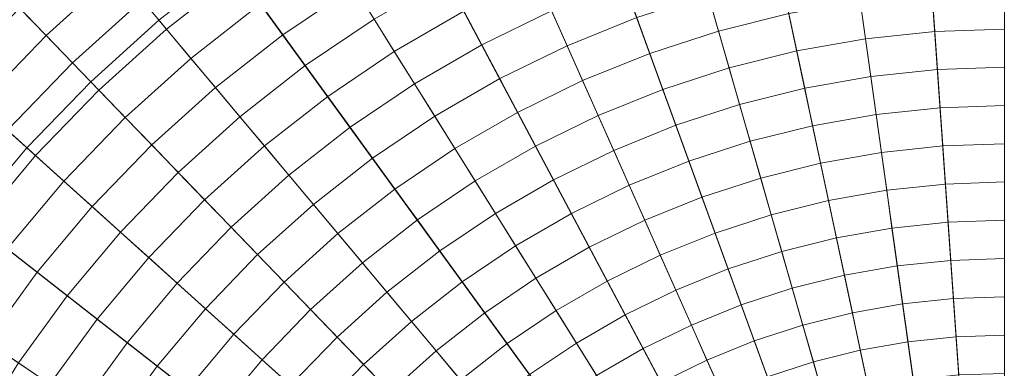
# Model space of a CAD drawing. Header units: centimetres. Extents: x -3.01 to 4.18, y -5.46 to 1.74.
# Tile 201 of 256: x -0.16 to 0.59, y -1.36 to -1.09. Entities that reach past the tile are written whole.
import ezdxf

# ---------------------------------------------------------------- set-up
doc = ezdxf.new("R2010")
doc.units = ezdxf.units.CM
doc.header["$LTSCALE"] = 2.54
doc.layers.add('Lucido design-1', color=7, linetype='Continuous')

# ---------------------------------------------------------------- blocks, each defined once
blk = doc.blocks.new('Gruppo-1')
at = {"color": 142, "linetype": 'Continuous', "lineweight": 9}
for points in [[(0.51664, -0.86346, 36.39157), (0.44727, -0.87075, 36.39157), (0.58636, -1.86046, 36.39157), (0.51664, -0.86346, 36.39157)], [(0.58636, -1.86046, 37.29882), (0.44727, -0.87075, 37.29882), (0.51664, -0.86346, 37.29882), (0.58636, -1.86046, 37.29882)], [(0.58636, -0.86103, 36.39157), (0.51664, -0.86346, 36.39157), (0.58636, -1.86046, 36.39157), (0.58636, -0.86103, 36.39157)], [(0.58636, -1.86046, 37.29882), (0.51664, -0.86346, 37.29882), (0.58636, -0.86103, 37.29882), (0.58636, -1.86046, 37.29882)], [(0.44727, -0.87075, 36.39157), (0.37857, -0.88287, 36.39157), (0.58636, -1.86046, 36.39157), (0.44727, -0.87075, 36.39157)], [(0.58636, -1.86046, 37.29882), (0.37857, -0.88287, 37.29882), (0.44727, -0.87075, 37.29882), (0.58636, -1.86046, 37.29882)], [(0.37857, -0.88287, 36.39157), (0.31088, -0.89974, 36.39157), (0.58636, -1.86046, 36.39157), (0.37857, -0.88287, 36.39157)], [(0.58636, -1.86046, 37.29882), (0.31088, -0.89974, 37.29882), (0.37857, -0.88287, 37.29882), (0.58636, -1.86046, 37.29882)], [(0.31088, -0.89974, 36.39157), (0.24453, -0.9213, 36.39157), (0.58636, -1.86046, 36.39157), (0.31088, -0.89974, 36.39157)], [(0.58636, -1.86046, 37.29882), (0.24453, -0.9213, 37.29882), (0.31088, -0.89974, 37.29882), (0.58636, -1.86046, 37.29882)], [(0.24453, -0.9213, 36.39157), (0.17985, -0.94743, 36.39157), (0.58636, -1.86046, 36.39157), (0.24453, -0.9213, 36.39157)], [(0.58636, -1.86046, 37.29882), (0.17985, -0.94743, 37.29882), (0.24453, -0.9213, 37.29882), (0.58636, -1.86046, 37.29882)], [(0.17985, -0.94743, 36.39157), (0.11715, -0.97801, 36.39157), (0.58636, -1.86046, 36.39157), (0.17985, -0.94743, 36.39157)], [(0.58636, -1.86046, 37.29882), (0.11715, -0.97801, 37.29882), (0.17985, -0.94743, 37.29882), (0.58636, -1.86046, 37.29882)], [(0.11715, -0.97801, 36.39157), (0.05674, -1.01289, 36.39157), (0.58636, -1.86046, 36.39157), (0.11715, -0.97801, 36.39157)], [(0.58636, -1.86046, 37.29882), (0.05674, -1.01289, 37.29882), (0.11715, -0.97801, 37.29882), (0.58636, -1.86046, 37.29882)], [(0.05674, -1.01289, 36.39157), (-0.00109, -1.0519, 36.39157), (0.58636, -1.86046, 36.39157), (0.05674, -1.01289, 36.39157)], [(0.58636, -1.86046, 37.29882), (-0.00109, -1.0519, 37.29882), (0.05674, -1.01289, 37.29882), (0.58636, -1.86046, 37.29882)], [(-0.00109, -1.0519, 36.39157), (-0.05606, -1.09485, 36.39157), (0.58636, -1.86046, 36.39157), (-0.00109, -1.0519, 36.39157)], [(-0.00109, -1.0519, 37.29882), (-0.05606, -1.09485, 37.29882), (-0.05606, -1.09485, 36.39157), (-0.00109, -1.0519, 36.39157), (-0.00109, -1.0519, 37.29882)], [(0.58636, -1.86046, 37.29882), (-0.05606, -1.09485, 37.29882), (-0.00109, -1.0519, 37.29882), (0.58636, -1.86046, 37.29882)], [(-0.05606, -1.09485, 36.39157), (-0.1079, -1.14153, 36.39157), (0.58636, -1.86046, 36.39157), (-0.05606, -1.09485, 36.39157)], [(-0.05606, -1.09485, 37.29882), (-0.1079, -1.14153, 37.29882), (-0.1079, -1.14153, 36.39157), (-0.05606, -1.09485, 36.39157), (-0.05606, -1.09485, 37.29882)], [(0.58636, -1.86046, 37.29882), (-0.1079, -1.14153, 37.29882), (-0.05606, -1.09485, 37.29882), (0.58636, -1.86046, 37.29882)], [(-0.1079, -1.14153, 36.39157), (-0.15636, -1.19171, 36.39157), (0.58636, -1.86046, 36.39157), (-0.1079, -1.14153, 36.39157)], [(-0.1079, -1.14153, 37.29882), (-0.15636, -1.19171, 37.29882), (-0.15636, -1.19171, 36.39157), (-0.1079, -1.14153, 36.39157), (-0.1079, -1.14153, 37.29882)], [(0.58636, -1.86046, 37.29882), (-0.15636, -1.19171, 37.29882), (-0.1079, -1.14153, 37.29882), (0.58636, -1.86046, 37.29882)], [(-0.15636, -1.19171, 36.39157), (-0.2012, -1.24515, 36.39157), (0.58636, -1.86046, 36.39157), (-0.15636, -1.19171, 36.39157)], [(-0.15636, -1.19171, 37.29882), (-0.2012, -1.24515, 37.29882), (-0.2012, -1.24515, 36.39157), (-0.15636, -1.19171, 36.39157), (-0.15636, -1.19171, 37.29882)], [(0.58636, -1.86046, 37.29882), (-0.2012, -1.24515, 37.29882), (-0.15636, -1.19171, 37.29882), (0.58636, -1.86046, 37.29882)], [(-0.2012, -1.24515, 36.39157), (-0.24221, -1.30158, 36.39157), (0.58636, -1.86046, 36.39157), (-0.2012, -1.24515, 36.39157)], [(0.58636, -1.86046, 37.29882), (-0.24221, -1.30158, 37.29882), (-0.2012, -1.24515, 37.29882), (0.58636, -1.86046, 37.29882)], [(-0.24221, -1.30158, 36.39157), (-0.27917, -1.36074, 36.39157), (0.58636, -1.86046, 36.39157), (-0.24221, -1.30158, 36.39157)], [(0.58636, -1.86046, 37.29882), (-0.27917, -1.36074, 37.29882), (-0.24221, -1.30158, 37.29882), (0.58636, -1.86046, 37.29882)]]:
    blk.add_polyline3d(points, dxfattribs=at)
for points in [[(0.58636, 1.73817, 37.29766), (0.33533, 1.7294, 37.29766), (0.58621, -1.8583, 37.29766), (0.58636, -1.8583, 37.29766)], [(0.33533, 1.7294, 37.29766), (0.08553, 1.70314, 37.29766), (0.58606, -1.85832, 37.29766), (0.58621, -1.8583, 37.29766)], [(0.08553, 1.70314, 37.29766), (-0.16184, 1.65953, 37.29766), (0.58591, -1.85835, 37.29766), (0.58606, -1.85832, 37.29766)], [(-0.16184, 1.65953, 37.29766), (-0.40555, 1.59876, 37.29766), (0.58577, -1.85838, 37.29766), (0.58591, -1.85835, 37.29766)], [(-0.40555, 1.59876, 37.29766), (-0.64444, 1.52114, 37.29766), (0.58562, -1.85843, 37.29766), (0.58577, -1.85838, 37.29766)], [(-0.64444, 1.52114, 37.29766), (-0.87733, 1.42705, 37.29766), (0.58548, -1.85849, 37.29766), (0.58562, -1.85843, 37.29766)], [(-0.87733, 1.42705, 37.29766), (-1.10309, 1.31694, 37.29766), (0.58535, -1.85855, 37.29766), (0.58548, -1.85849, 37.29766)], [(-1.10309, 1.31694, 37.29766), (-1.32062, 1.19135, 37.29766), (0.58522, -1.85863, 37.29766), (0.58535, -1.85855, 37.29766)], [(-1.32062, 1.19135, 37.29766), (-1.52886, 1.05089, 37.29766), (0.58509, -1.85871, 37.29766), (0.58522, -1.85863, 37.29766)], [(-1.52886, 1.05089, 37.29766), (-1.72679, 0.89625, 37.29766), (0.58497, -1.8588, 37.29766), (0.58509, -1.85871, 37.29766)], [(-1.72679, 0.89625, 37.29766), (-1.91345, 0.72817, 37.29766), (0.58486, -1.85891, 37.29766), (0.58497, -1.8588, 37.29766)], [(-1.91345, 0.72817, 37.29766), (-2.08794, 0.54749, 37.29766), (0.58475, -1.85901, 37.29766), (0.58486, -1.85891, 37.29766)], [(-2.08794, 0.54749, 37.29766), (-2.24939, 0.35507, 37.29766), (0.58466, -1.85913, 37.29766), (0.58475, -1.85901, 37.29766)], [(-2.24939, 0.35507, 37.29766), (-2.39704, 0.15187, 37.29766), (0.58457, -1.85925, 37.29766), (0.58466, -1.85913, 37.29766)], [(-2.39704, 0.15187, 37.29766), (-2.53014, -0.06115, 37.29766), (0.58449, -1.85938, 37.29766), (0.58457, -1.85925, 37.29766)], [(-2.53014, -0.06115, 37.29766), (-2.64806, -0.28293, 37.29766), (0.58442, -1.85951, 37.29766), (0.58449, -1.85938, 37.29766)], [(-2.64806, -0.28293, 37.29766), (-2.75023, -0.51239, 37.29766), (0.58436, -1.85965, 37.29766), (0.58442, -1.85951, 37.29766)], [(-2.75023, -0.51239, 37.29766), (-2.83614, -0.74842, 37.29766), (0.58431, -1.85979, 37.29766), (0.58436, -1.85965, 37.29766)], [(-2.83614, -0.74842, 37.29766), (-2.90537, -0.98987, 37.29766), (0.58426, -1.85994, 37.29766), (0.58431, -1.85979, 37.29766)], [(-2.90537, -0.98987, 37.29766), (-2.95759, -1.23557, 37.29766), (0.58423, -1.86009, 37.29766), (0.58426, -1.85994, 37.29766)], [(-0.08746, -1.05743, 38.32176), (-0.14183, -1.10639, 38.32176), (-0.16188, -1.08563, 38.31751), (-0.10601, -1.03532, 38.31751)], [(0.00416, -1.05913, 38.32997), (-0.05032, -1.10169, 38.32997), (-0.0689, -1.07956, 38.32591), (-0.01283, -1.03575, 38.32591)], [(0.09212, -1.06951, 38.33777), (0.03815, -1.10591, 38.33777), (0.02115, -1.08251, 38.33392), (0.07679, -1.04498, 38.33392)], [(-0.0689, -1.07956, 38.32591), (-0.12177, -1.12717, 38.32591), (-0.14183, -1.10639, 38.32176), (-0.08746, -1.05743, 38.32176)], [(0.02115, -1.08251, 38.33392), (-0.03174, -1.12383, 38.33392), (-0.05032, -1.10169, 38.32997), (0.00416, -1.05913, 38.32997)], [(0.24233, -1.08775, 38.34873), (0.18926, -1.11363, 38.34873), (0.17567, -1.08806, 38.34518), (0.23055, -1.06129, 38.34518)], [(0.42255, -1.08979, 38.35553), (0.36919, -1.1031, 38.35553), (0.3612, -1.07524, 38.35218), (0.41652, -1.06144, 38.35218)], [(0.10745, -1.09404, 38.34153), (0.05515, -1.12932, 38.34153), (0.03815, -1.10591, 38.33777), (0.09212, -1.06951, 38.33777)], [(0.17567, -1.08806, 38.34518), (0.12279, -1.11859, 38.34518), (0.10745, -1.09404, 38.34153), (0.16208, -1.0625, 38.34153)], [(0.30698, -1.09286, 38.35218), (0.25411, -1.11422, 38.35218), (0.24233, -1.08775, 38.34873), (0.29707, -1.06563, 38.34873)], [(0.36919, -1.1031, 38.35553), (0.31689, -1.12009, 38.35553), (0.30698, -1.09286, 38.35218), (0.3612, -1.07524, 38.35218)], [(0.53342, -1.10342, 38.35878), (0.48074, -1.10896, 38.35878), (0.47671, -1.08024, 38.35553), (0.5314, -1.0745, 38.35553)], [(0.58636, -1.10157, 38.35878), (0.53342, -1.10342, 38.35878), (0.5314, -1.0745, 38.35553), (0.58636, -1.07258, 38.35553)], [(-0.05032, -1.10169, 38.32997), (-0.1017, -1.14795, 38.32997), (-0.12177, -1.12717, 38.32591), (-0.0689, -1.07956, 38.32591)], [(0.03815, -1.10591, 38.33777), (-0.01315, -1.14599, 38.33777), (-0.03174, -1.12383, 38.33392), (0.02115, -1.08251, 38.33392)], [(0.48074, -1.10896, 38.35878), (0.42858, -1.11815, 38.35878), (0.42255, -1.08979, 38.35553), (0.47671, -1.08024, 38.35553)], [(-0.14183, -1.10639, 38.32176), (-0.19266, -1.15903, 38.32176), (-0.21411, -1.13971, 38.31751), (-0.16188, -1.08563, 38.31751)], [(0.18926, -1.11363, 38.34873), (0.13813, -1.14315, 38.34873), (0.12279, -1.11859, 38.34518), (0.17567, -1.08806, 38.34518)], [(0.25411, -1.11422, 38.35218), (0.20286, -1.13921, 38.35218), (0.18926, -1.11363, 38.34873), (0.24233, -1.08775, 38.34873)], [(0.42858, -1.11815, 38.35878), (0.37718, -1.13097, 38.35878), (0.36919, -1.1031, 38.35553), (0.42255, -1.08979, 38.35553)], [(0.12279, -1.11859, 38.34518), (0.07217, -1.15273, 38.34518), (0.05515, -1.12932, 38.34153), (0.10745, -1.09404, 38.34153)], [(0.31689, -1.12009, 38.35553), (0.2659, -1.14069, 38.35553), (0.25411, -1.11422, 38.35218), (0.30698, -1.09286, 38.35218)], [(-0.12177, -1.12717, 38.32591), (-0.1712, -1.17835, 38.32591), (-0.19266, -1.15903, 38.32176), (-0.14183, -1.10639, 38.32176)], [(-0.03174, -1.12383, 38.33392), (-0.08162, -1.16874, 38.33392), (-0.1017, -1.14795, 38.32997), (-0.05032, -1.10169, 38.32997)], [(0.05515, -1.12932, 38.34153), (0.00545, -1.16815, 38.34153), (-0.01315, -1.14599, 38.33777), (0.03815, -1.10591, 38.33777)], [(0.37718, -1.13097, 38.35878), (0.32681, -1.14734, 38.35878), (0.31689, -1.12009, 38.35553), (0.36919, -1.1031, 38.35553)], [(0.53545, -1.13235, 38.36193), (0.48478, -1.13768, 38.36193), (0.48074, -1.10896, 38.35878), (0.53342, -1.10342, 38.35878)], [(0.58636, -1.13058, 38.36193), (0.53545, -1.13235, 38.36193), (0.53342, -1.10342, 38.35878), (0.58636, -1.10157, 38.35878)], [(0.20286, -1.13921, 38.35218), (0.15349, -1.16772, 38.35218), (0.13813, -1.14315, 38.34873), (0.18926, -1.11363, 38.34873)], [(0.2659, -1.14069, 38.35553), (0.21647, -1.1648, 38.35553), (0.20286, -1.13921, 38.35218), (0.25411, -1.11422, 38.35218)], [(0.48478, -1.13768, 38.36193), (0.43461, -1.14653, 38.36193), (0.42858, -1.11815, 38.35878), (0.48074, -1.10896, 38.35878)], [(0.13813, -1.14315, 38.34873), (0.08919, -1.17616, 38.34873), (0.07217, -1.15273, 38.34518), (0.12279, -1.11859, 38.34518)], [(0.32681, -1.14734, 38.35878), (0.27769, -1.16718, 38.35878), (0.2659, -1.14069, 38.35553), (0.31689, -1.12009, 38.35553)], [(0.43461, -1.14653, 38.36193), (0.38518, -1.15885, 38.36193), (0.37718, -1.13097, 38.35878), (0.42858, -1.11815, 38.35878)], [(-0.1017, -1.14795, 38.32997), (-0.14973, -1.19768, 38.32997), (-0.1712, -1.17835, 38.32591), (-0.12177, -1.12717, 38.32591)], [(-0.01315, -1.14599, 38.33777), (-0.06153, -1.18955, 38.33777), (-0.08162, -1.16874, 38.33392), (-0.03174, -1.12383, 38.33392)], [(0.07217, -1.15273, 38.34518), (0.02405, -1.19033, 38.34518), (0.00545, -1.16815, 38.34153), (0.05515, -1.12932, 38.34153)], [(0.38518, -1.15885, 38.36193), (0.33673, -1.17459, 38.36193), (0.32681, -1.14734, 38.35878), (0.37718, -1.13097, 38.35878)], [(0.53747, -1.1613, 38.36498), (0.48882, -1.16641, 38.36498), (0.48478, -1.13768, 38.36193), (0.53545, -1.13235, 38.36193)], [(0.58636, -1.15959, 38.36498), (0.53747, -1.1613, 38.36498), (0.53545, -1.13235, 38.36193), (0.58636, -1.13058, 38.36193)], [(0.15349, -1.16772, 38.35218), (0.10622, -1.1996, 38.35218), (0.08919, -1.17616, 38.34873), (0.13813, -1.14315, 38.34873)], [(0.21647, -1.1648, 38.35553), (0.16885, -1.1923, 38.35553), (0.15349, -1.16772, 38.35218), (0.20286, -1.13921, 38.35218)], [(0.27769, -1.16718, 38.35878), (0.23008, -1.1904, 38.35878), (0.21647, -1.1648, 38.35553), (0.2659, -1.14069, 38.35553)], [(0.48882, -1.16641, 38.36498), (0.44064, -1.17491, 38.36498), (0.43461, -1.14653, 38.36193), (0.48478, -1.13768, 38.36193)], [(-0.08162, -1.16874, 38.33392), (-0.12825, -1.21703, 38.33392), (-0.14973, -1.19768, 38.32997), (-0.1017, -1.14795, 38.32997)], [(0.00545, -1.16815, 38.34153), (-0.04143, -1.21036, 38.34153), (-0.06153, -1.18955, 38.33777), (-0.01315, -1.14599, 38.33777)], [(0.33673, -1.17459, 38.36193), (0.28949, -1.19368, 38.36193), (0.27769, -1.16718, 38.35878), (0.32681, -1.14734, 38.35878)], [(0.44064, -1.17491, 38.36498), (0.39318, -1.18674, 38.36498), (0.38518, -1.15885, 38.36193), (0.43461, -1.14653, 38.36193)], [(0.08919, -1.17616, 38.34873), (0.04267, -1.21251, 38.34873), (0.02405, -1.19033, 38.34518), (0.07217, -1.15273, 38.34518)], [(0.39318, -1.18674, 38.36498), (0.34665, -1.20186, 38.36498), (0.33673, -1.17459, 38.36193), (0.38518, -1.15885, 38.36193)], [(0.58636, -1.18862, 38.36793), (0.5395, -1.19026, 38.36793), (0.53747, -1.1613, 38.36498), (0.58636, -1.15959, 38.36498)], [(0.23008, -1.1904, 38.35878), (0.18421, -1.21689, 38.35878), (0.16885, -1.1923, 38.35553), (0.21647, -1.1648, 38.35553)], [(0.49286, -1.19516, 38.36793), (0.44668, -1.2033, 38.36793), (0.44064, -1.17491, 38.36498), (0.48882, -1.16641, 38.36498)], [(0.5395, -1.19026, 38.36793), (0.49286, -1.19516, 38.36793), (0.48882, -1.16641, 38.36498), (0.53747, -1.1613, 38.36498)], [(-0.06153, -1.18955, 38.33777), (-0.10675, -1.23638, 38.33777), (-0.12825, -1.21703, 38.33392), (-0.08162, -1.16874, 38.33392)], [(0.02405, -1.19033, 38.34518), (-0.02132, -1.23118, 38.34518), (-0.04143, -1.21036, 38.34153), (0.00545, -1.16815, 38.34153)], [(0.16885, -1.1923, 38.35553), (0.12325, -1.22305, 38.35553), (0.10622, -1.1996, 38.35218), (0.15349, -1.16772, 38.35218)], [(0.28949, -1.19368, 38.36193), (0.2437, -1.21601, 38.36193), (0.23008, -1.1904, 38.35878), (0.27769, -1.16718, 38.35878)], [(-0.14973, -1.19768, 38.32997), (-0.19417, -1.25064, 38.32997), (-0.21694, -1.23286, 38.32591), (-0.1712, -1.17835, 38.32591)], [(0.10622, -1.1996, 38.35218), (0.06129, -1.2347, 38.35218), (0.04267, -1.21251, 38.34873), (0.08919, -1.17616, 38.34873)], [(0.34665, -1.20186, 38.36498), (0.30129, -1.22019, 38.36498), (0.28949, -1.19368, 38.36193), (0.33673, -1.17459, 38.36193)], [(0.44668, -1.2033, 38.36793), (0.40118, -1.21465, 38.36793), (0.39318, -1.18674, 38.36498), (0.44064, -1.17491, 38.36498)], [(-0.04143, -1.21036, 38.34153), (-0.08525, -1.25574, 38.34153), (-0.10675, -1.23638, 38.33777), (-0.06153, -1.18955, 38.33777)], [(0.40118, -1.21465, 38.36793), (0.35658, -1.22914, 38.36793), (0.34665, -1.20186, 38.36498), (0.39318, -1.18674, 38.36498)], [(0.58636, -1.21766, 38.37078), (0.54152, -1.21922, 38.37078), (0.5395, -1.19026, 38.36793), (0.58636, -1.18862, 38.36793)], [(0.04267, -1.21251, 38.34873), (-0.00121, -1.25202, 38.34873), (-0.02132, -1.23118, 38.34518), (0.02405, -1.19033, 38.34518)], [(0.18421, -1.21689, 38.35878), (0.1403, -1.24651, 38.35878), (0.12325, -1.22305, 38.35553), (0.16885, -1.1923, 38.35553)], [(0.2437, -1.21601, 38.36193), (0.19958, -1.24148, 38.36193), (0.18421, -1.21689, 38.35878), (0.23008, -1.1904, 38.35878)], [(0.30129, -1.22019, 38.36498), (0.25732, -1.24163, 38.36498), (0.2437, -1.21601, 38.36193), (0.28949, -1.19368, 38.36193)], [(0.4969, -1.22391, 38.37078), (0.45271, -1.2317, 38.37078), (0.44668, -1.2033, 38.36793), (0.49286, -1.19516, 38.36793)], [(0.54152, -1.21922, 38.37078), (0.4969, -1.22391, 38.37078), (0.49286, -1.19516, 38.36793), (0.5395, -1.19026, 38.36793)], [(-0.12825, -1.21703, 38.33392), (-0.17139, -1.26844, 38.33392), (-0.19417, -1.25064, 38.32997), (-0.14973, -1.19768, 38.32997)], [(0.12325, -1.22305, 38.35553), (0.07992, -1.25691, 38.35553), (0.06129, -1.2347, 38.35218), (0.10622, -1.1996, 38.35218)], [(0.35658, -1.22914, 38.36793), (0.3131, -1.2467, 38.36793), (0.30129, -1.22019, 38.36498), (0.34665, -1.20186, 38.36498)], [(0.45271, -1.2317, 38.37078), (0.40918, -1.24256, 38.37078), (0.40118, -1.21465, 38.36793), (0.44668, -1.2033, 38.36793)], [(-0.02132, -1.23118, 38.34518), (-0.06374, -1.27511, 38.34518), (-0.08525, -1.25574, 38.34153), (-0.04143, -1.21036, 38.34153)], [(-0.10675, -1.23638, 38.33777), (-0.1486, -1.28625, 38.33777), (-0.17139, -1.26844, 38.33392), (-0.12825, -1.21703, 38.33392)], [(0.06129, -1.2347, 38.35218), (0.01892, -1.27286, 38.35218), (-0.00121, -1.25202, 38.34873), (0.04267, -1.21251, 38.34873)], [(0.19958, -1.24148, 38.36193), (0.15735, -1.26997, 38.36193), (0.1403, -1.24651, 38.35878), (0.18421, -1.21689, 38.35878)], [(0.25732, -1.24163, 38.36498), (0.21496, -1.26609, 38.36498), (0.19958, -1.24148, 38.36193), (0.2437, -1.21601, 38.36193)], [(0.40918, -1.24256, 38.37078), (0.36651, -1.25642, 38.37078), (0.35658, -1.22914, 38.36793), (0.40118, -1.21465, 38.36793)], [(0.54355, -1.2482, 38.37352), (0.50094, -1.25268, 38.37352), (0.4969, -1.22391, 38.37078), (0.54152, -1.21922, 38.37078)], [(0.58636, -1.2467, 38.37352), (0.54355, -1.2482, 38.37352), (0.54152, -1.21922, 38.37078), (0.58636, -1.21766, 38.37078)], [(0.1403, -1.24651, 38.35878), (0.09856, -1.27912, 38.35878), (0.07992, -1.25691, 38.35553), (0.12325, -1.22305, 38.35553)], [(0.3131, -1.2467, 38.36793), (0.27095, -1.26726, 38.36793), (0.25732, -1.24163, 38.36498), (0.30129, -1.22019, 38.36498)], [(0.50094, -1.25268, 38.37352), (0.45875, -1.26011, 38.37352), (0.45271, -1.2317, 38.37078), (0.4969, -1.22391, 38.37078)], [(-0.00121, -1.25202, 38.34873), (-0.04222, -1.29448, 38.34873), (-0.06374, -1.27511, 38.34518), (-0.02132, -1.23118, 38.34518)], [(0.36651, -1.25642, 38.37078), (0.32491, -1.27323, 38.37078), (0.3131, -1.2467, 38.36793), (0.35658, -1.22914, 38.36793)], [(0.45875, -1.26011, 38.37352), (0.41719, -1.27048, 38.37352), (0.40918, -1.24256, 38.37078), (0.45271, -1.2317, 38.37078)], [(-2.95759, -1.23557, 37.29766), (-2.99255, -1.4843, 37.29766), (0.58421, -1.86023, 37.29766), (0.58423, -1.86009, 37.29766)], [(-0.08525, -1.25574, 38.34153), (-0.1258, -1.30406, 38.34153), (-0.1486, -1.28625, 38.33777), (-0.10675, -1.23638, 38.33777)], [(0.07992, -1.25691, 38.35553), (0.03905, -1.2937, 38.35553), (0.01892, -1.27286, 38.35218), (0.06129, -1.2347, 38.35218)], [(0.21496, -1.26609, 38.36498), (0.1744, -1.29345, 38.36498), (0.15735, -1.26997, 38.36193), (0.19958, -1.24148, 38.36193)], [(0.27095, -1.26726, 38.36793), (0.23034, -1.29071, 38.36793), (0.21496, -1.26609, 38.36498), (0.25732, -1.24163, 38.36498)], [(0.15735, -1.26997, 38.36193), (0.1172, -1.30134, 38.36193), (0.09856, -1.27912, 38.35878), (0.1403, -1.24651, 38.35878)], [(0.32491, -1.27323, 38.37078), (0.28458, -1.2929, 38.37078), (0.27095, -1.26726, 38.36793), (0.3131, -1.2467, 38.36793)], [(0.41719, -1.27048, 38.37352), (0.37644, -1.28372, 38.37352), (0.36651, -1.25642, 38.37078), (0.40918, -1.24256, 38.37078)], [(0.54557, -1.27718, 38.37617), (0.50499, -1.28145, 38.37617), (0.50094, -1.25268, 38.37352), (0.54355, -1.2482, 38.37352)], [(0.58636, -1.27576, 38.37617), (0.54557, -1.27718, 38.37617), (0.54355, -1.2482, 38.37352), (0.58636, -1.2467, 38.37352)], [(-0.06374, -1.27511, 38.34518), (-0.10299, -1.32188, 38.34518), (-0.1258, -1.30406, 38.34153), (-0.08525, -1.25574, 38.34153)], [(0.01892, -1.27286, 38.35218), (-0.02069, -1.31387, 38.35218), (-0.04222, -1.29448, 38.34873), (-0.00121, -1.25202, 38.34873)], [(0.37644, -1.28372, 38.37352), (0.33672, -1.29976, 38.37352), (0.32491, -1.27323, 38.37078), (0.36651, -1.25642, 38.37078)], [(0.50499, -1.28145, 38.37617), (0.46479, -1.28854, 38.37617), (0.45875, -1.26011, 38.37352), (0.50094, -1.25268, 38.37352)], [(0.09856, -1.27912, 38.35878), (0.05919, -1.31456, 38.35878), (0.03905, -1.2937, 38.35553), (0.07992, -1.25691, 38.35553)], [(0.46479, -1.28854, 38.37617), (0.4252, -1.29841, 38.37617), (0.41719, -1.27048, 38.37352), (0.45875, -1.26011, 38.37352)], [(-0.1486, -1.28625, 38.33777), (-0.18686, -1.33891, 38.33777), (-0.21084, -1.32274, 38.33392), (-0.17139, -1.26844, 38.33392)], [(0.1744, -1.29345, 38.36498), (0.13585, -1.32356, 38.36498), (0.1172, -1.30134, 38.36193), (0.15735, -1.26997, 38.36193)], [(0.23034, -1.29071, 38.36793), (0.19146, -1.31693, 38.36793), (0.1744, -1.29345, 38.36498), (0.21496, -1.26609, 38.36498)], [(0.28458, -1.2929, 38.37078), (0.24573, -1.31533, 38.37078), (0.23034, -1.29071, 38.36793), (0.27095, -1.26726, 38.36793)], [(0.4252, -1.29841, 38.37617), (0.38638, -1.31102, 38.37617), (0.37644, -1.28372, 38.37352), (0.41719, -1.27048, 38.37352)], [(-0.04222, -1.29448, 38.34873), (-0.08017, -1.33971, 38.34873), (-0.10299, -1.32188, 38.34518), (-0.06374, -1.27511, 38.34518)], [(0.03905, -1.2937, 38.35553), (0.00085, -1.33326, 38.35553), (-0.02069, -1.31387, 38.35218), (0.01892, -1.27286, 38.35218)], [(0.1172, -1.30134, 38.36193), (0.07934, -1.33543, 38.36193), (0.05919, -1.31456, 38.35878), (0.09856, -1.27912, 38.35878)], [(0.33672, -1.29976, 38.37352), (0.29822, -1.31854, 38.37352), (0.28458, -1.2929, 38.37078), (0.32491, -1.27323, 38.37078)], [(0.5476, -1.30618, 38.37871), (0.50903, -1.31023, 38.37871), (0.50499, -1.28145, 38.37617), (0.54557, -1.27718, 38.37617)], [(0.58636, -1.30482, 38.37871), (0.5476, -1.30618, 38.37871), (0.54557, -1.27718, 38.37617), (0.58636, -1.27576, 38.37617)], [(-0.1258, -1.30406, 38.34153), (-0.16288, -1.35509, 38.34153), (-0.18686, -1.33891, 38.33777), (-0.1486, -1.28625, 38.33777)], [(0.38638, -1.31102, 38.37617), (0.34854, -1.32631, 38.37617), (0.33672, -1.29976, 38.37352), (0.37644, -1.28372, 38.37352)], [(0.50903, -1.31023, 38.37871), (0.47084, -1.31697, 38.37871), (0.46479, -1.28854, 38.37617), (0.50499, -1.28145, 38.37617)], [(0.05919, -1.31456, 38.35878), (0.0224, -1.35266, 38.35878), (0.00085, -1.33326, 38.35553), (0.03905, -1.2937, 38.35553)], [(0.19146, -1.31693, 38.36793), (0.15451, -1.3458, 38.36793), (0.13585, -1.32356, 38.36498), (0.1744, -1.29345, 38.36498)], [(0.24573, -1.31533, 38.37078), (0.20853, -1.34042, 38.37078), (0.19146, -1.31693, 38.36793), (0.23034, -1.29071, 38.36793)], [(0.29822, -1.31854, 38.37352), (0.26112, -1.33996, 38.37352), (0.24573, -1.31533, 38.37078), (0.28458, -1.2929, 38.37078)], [(0.47084, -1.31697, 38.37871), (0.43321, -1.32635, 38.37871), (0.4252, -1.29841, 38.37617), (0.46479, -1.28854, 38.37617)], [(-0.02069, -1.31387, 38.35218), (-0.05734, -1.35755, 38.35218), (-0.08017, -1.33971, 38.34873), (-0.04222, -1.29448, 38.34873)], [(0.13585, -1.32356, 38.36498), (0.0995, -1.3563, 38.36498), (0.07934, -1.33543, 38.36193), (0.1172, -1.30134, 38.36193)], [(0.34854, -1.32631, 38.37617), (0.31186, -1.3442, 38.37617), (0.29822, -1.31854, 38.37352), (0.33672, -1.29976, 38.37352)], [(0.43321, -1.32635, 38.37871), (0.39632, -1.33833, 38.37871), (0.38638, -1.31102, 38.37617), (0.4252, -1.29841, 38.37617)], [(-0.10299, -1.32188, 38.34518), (-0.13888, -1.37128, 38.34518), (-0.16288, -1.35509, 38.34153), (-0.1258, -1.30406, 38.34153)], [(0.54963, -1.33518, 38.38116), (0.51308, -1.33902, 38.38116), (0.50903, -1.31023, 38.37871), (0.5476, -1.30618, 38.37871)], [(0.58636, -1.3339, 38.38116), (0.54963, -1.33518, 38.38116), (0.5476, -1.30618, 38.37871), (0.58636, -1.30482, 38.37871)], [(0.00085, -1.33326, 38.35553), (-0.0345, -1.37539, 38.35553), (-0.05734, -1.35755, 38.35218), (-0.02069, -1.31387, 38.35218)], [(0.07934, -1.33543, 38.36193), (0.04395, -1.37207, 38.36193), (0.0224, -1.35266, 38.35878), (0.05919, -1.31456, 38.35878)], [(0.26112, -1.33996, 38.37352), (0.2256, -1.36392, 38.37352), (0.20853, -1.34042, 38.37078), (0.24573, -1.31533, 38.37078)], [(0.39632, -1.33833, 38.37871), (0.36036, -1.35286, 38.37871), (0.34854, -1.32631, 38.37617), (0.38638, -1.31102, 38.37617)], [(0.51308, -1.33902, 38.38116), (0.47688, -1.3454, 38.38116), (0.47084, -1.31697, 38.37871), (0.50903, -1.31023, 38.37871)], [(-0.08017, -1.33971, 38.34873), (-0.11487, -1.38747, 38.34873), (-0.13888, -1.37128, 38.34518), (-0.10299, -1.32188, 38.34518)], [(0.15451, -1.3458, 38.36793), (0.11966, -1.37718, 38.36793), (0.0995, -1.3563, 38.36498), (0.13585, -1.32356, 38.36498)], [(0.20853, -1.34042, 38.37078), (0.17317, -1.36804, 38.37078), (0.15451, -1.3458, 38.36793), (0.19146, -1.31693, 38.36793)], [(0.31186, -1.3442, 38.37617), (0.27652, -1.3646, 38.37617), (0.26112, -1.33996, 38.37352), (0.29822, -1.31854, 38.37352)], [(0.47688, -1.3454, 38.38116), (0.44122, -1.35429, 38.38116), (0.43321, -1.32635, 38.37871), (0.47084, -1.31697, 38.37871)], [(0.36036, -1.35286, 38.37871), (0.3255, -1.36986, 38.37871), (0.31186, -1.3442, 38.37617), (0.34854, -1.32631, 38.37617)], [(0.44122, -1.35429, 38.38116), (0.40627, -1.36565, 38.38116), (0.39632, -1.33833, 38.37871), (0.43321, -1.32635, 38.37871)], [(0.0224, -1.35266, 38.35878), (-0.01165, -1.39324, 38.35878), (-0.0345, -1.37539, 38.35553), (0.00085, -1.33326, 38.35553)], [(0.0995, -1.3563, 38.36498), (0.06551, -1.39149, 38.36498), (0.04395, -1.37207, 38.36193), (0.07934, -1.33543, 38.36193)], [(0.40627, -1.36565, 38.38116), (0.37219, -1.37942, 38.38116), (0.36036, -1.35286, 38.37871), (0.39632, -1.33833, 38.37871)], [(0.51712, -1.36782, 38.3835), (0.48293, -1.37385, 38.3835), (0.47688, -1.3454, 38.38116), (0.51308, -1.33902, 38.38116)], [(0.55166, -1.36419, 38.3835), (0.51712, -1.36782, 38.3835), (0.51308, -1.33902, 38.38116), (0.54963, -1.33518, 38.38116)], [(0.58636, -1.36298, 38.3835), (0.55166, -1.36419, 38.3835), (0.54963, -1.33518, 38.38116), (0.58636, -1.3339, 38.38116)], [(-0.05734, -1.35755, 38.35218), (-0.09085, -1.40367, 38.35218), (-0.11487, -1.38747, 38.34873), (-0.08017, -1.33971, 38.34873)], [(0.17317, -1.36804, 38.37078), (0.13983, -1.39807, 38.37078), (0.11966, -1.37718, 38.36793), (0.15451, -1.3458, 38.36793)], [(0.2256, -1.36392, 38.37352), (0.19184, -1.39029, 38.37352), (0.17317, -1.36804, 38.37078), (0.20853, -1.34042, 38.37078)], [(0.27652, -1.3646, 38.37617), (0.24268, -1.38743, 38.37617), (0.2256, -1.36392, 38.37352), (0.26112, -1.33996, 38.37352)], [(0.3255, -1.36986, 38.37871), (0.29192, -1.38925, 38.37871), (0.27652, -1.3646, 38.37617), (0.31186, -1.3442, 38.37617)], [(0.48293, -1.37385, 38.3835), (0.44924, -1.38225, 38.3835), (0.44122, -1.35429, 38.38116), (0.47688, -1.3454, 38.38116)], [(0.04395, -1.37207, 38.36193), (0.0112, -1.4111, 38.36193), (-0.01165, -1.39324, 38.35878), (0.0224, -1.35266, 38.35878)], [(0.37219, -1.37942, 38.38116), (0.33915, -1.39553, 38.38116), (0.3255, -1.36986, 38.37871), (0.36036, -1.35286, 38.37871)], [(-0.13888, -1.37128, 38.34518), (-0.17124, -1.42306, 38.34518), (-0.1963, -1.40859, 38.34153), (-0.16288, -1.35509, 38.34153)], [(-0.0345, -1.37539, 38.35553), (-0.06682, -1.41988, 38.35553), (-0.09085, -1.40367, 38.35218), (-0.05734, -1.35755, 38.35218)], [(0.11966, -1.37718, 38.36793), (0.08709, -1.41091, 38.36793), (0.06551, -1.39149, 38.36498), (0.0995, -1.3563, 38.36498)], [(0.44924, -1.38225, 38.3835), (0.41621, -1.39298, 38.3835), (0.40627, -1.36565, 38.38116), (0.44122, -1.35429, 38.38116)]]:
    blk.add_3dface(points, dxfattribs=at)

msp = doc.modelspace()

# ---------------------------------------------------------------- block references
at = {"layer": 'Lucido design-1', "color": 7}
msp.add_blockref('Gruppo-1', (0, 0), dxfattribs=at)

doc.saveas('drawing.dxf')
